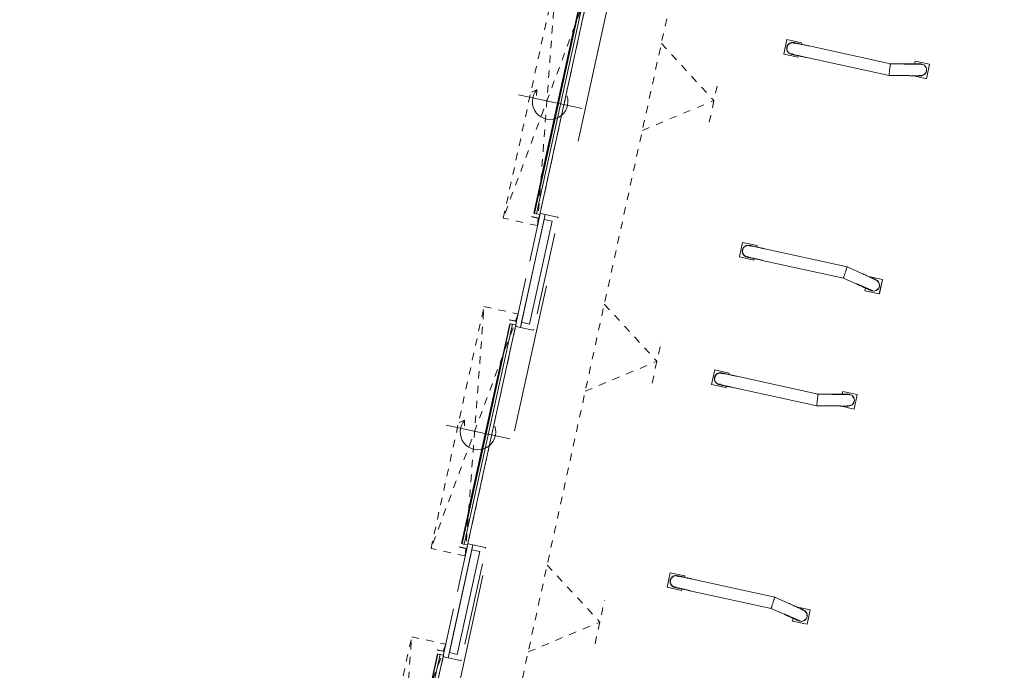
# Model space of a CAD drawing. Header units: metres. Extents: x 233012 to 233264, y 553571 to 554014.
# Tile 45 of 256: x 233163 to 233176, y 553709 to 553717. Entities that reach past the tile are written whole.
import ezdxf

# ---------------------------------------------------------------- set-up
doc = ezdxf.new("R2010")
doc.units = ezdxf.units.M
for name, pattern in [('Dash', [0.00635, 0.003175, -0.003175]), ('Hidden 2x', [0.0036, 0.0024, -0.0012]), ('NLCS-HIDDEN', [4, 2, -2])]:
    doc.linetypes.add(name, pattern=pattern)
for name, color, linetype, lineweight in [('A-N---NPP', 251, 'NLCS-HIDDEN', 9), ('A-NL$1_poort', 252, 'Continuous', 5), ('A-NL$1B_3D-modellen_algemeen', 252, 'Continuous', 5), ('A-NL$1B_3D-modellen_algemeen-drsn', 252, 'Continuous', 5), ('A-NL30_deursparing', 252, 'Continuous', 5)]:
    doc.layers.add(name, color=color, linetype=linetype, lineweight=lineweight)

# ---------------------------------------------------------------- blocks, each defined once
blk = doc.blocks.new('NLRS_31_DO_WB_overheaddeur OH1042P 1 raam_Assa Abloy_mie - overheaddeur OH1042P_Assa Abloy_bxh3000x3200-V86-01_Situatie')
at = {"layer": 'A-NL$1_poort', "linetype": 'Dash'}
for p, q in [((1.67, -0.125), (-1.67, -0.597)), ((-1.67, -0.125), (1.67, -0.597)), ((-1.67, -0.597), (-1.67, -0.125)), ((-1.67, -0.125), (1.67, -0.125)), ((1.67, -0.125), (1.67, -0.597)), ((1.67, -0.597), (-1.67, -0.597))]:
    blk.add_line(p, q, dxfattribs=at)
at = {"layer": 'A-NL$1B_3D-modellen_algemeen'}
for p, q in [((-1.5, -0.125), (-1.57, -0.125)), ((-1.57, -0.125), (-1.57, -0.225)), ((-1.568, -0.225), (-1.568, -0.127)), ((-1.568, -0.127), (-1.5, -0.127)), ((-1.518, -0.13), (-1.518, -0.127)), ((-1.518, -0.171), (-1.518, -0.13)), ((-1.5, -0.127), (-1.5, -0.125)), ((1.5, -0.127), (-1.5, -0.127)), ((1.57, -0.125), (1.5, -0.125)), ((1.5, -0.125), (1.5, -0.127)), ((1.5, -0.127), (1.568, -0.127)), ((1.518, -0.127), (1.518, -0.13)), ((1.518, -0.13), (1.518, -0.171)), ((1.568, -0.127), (1.568, -0.225)), ((1.57, -0.225), (1.57, -0.125)), ((-1.57, -0.225), (-1.568, -0.225)), ((-1.518, -0.183), (-1.518, -0.171)), ((-1.518, -0.171), (1.518, -0.171)), ((-1.518, -0.201), (-1.518, -0.183)), ((-1.518, -0.201), (1.518, -0.201)), ((-1.029, -0.215), (1.031, -0.215)), ((1.518, -0.171), (1.518, -0.183)), ((1.518, -0.183), (1.518, -0.201)), ((1.568, -0.225), (1.57, -0.225))]:
    blk.add_line(p, q, dxfattribs=at)
at = {"layer": 'A-NL30_deursparing'}
for p, q in [((0, 0.127), (0, -0.753)), ((-1.518, -0.201), (-1.518, -0.208)), ((1.518, -0.208), (-1.518, -0.208)), ((-1.518, -0.208), (-1.518, -0.209)), ((-1.518, -0.208), (1.518, -0.208)), ((-1.518, -0.209), (1.518, -0.209)), ((-0.195, -0.209), (-0.305, -0.209)), ((-0.305, -0.209), (-0.195, -0.209)), ((-0.195, -0.209), (-0.295, -0.209)), ((-0.295, -0.209), (-0.195, -0.209)), ((0.195, -0.209), (-0.195, -0.209)), ((0.195, -0.209), (0.295, -0.209)), ((0.295, -0.209), (0.195, -0.209)), ((0.195, -0.209), (0.305, -0.209)), ((0.305, -0.209), (0.195, -0.209)), ((1.518, -0.208), (1.518, -0.201)), ((1.518, -0.209), (1.518, -0.208)), ((-0.117, -0.525), (-0.043, -0.512)), ((-0.117, -0.525), (-0.071, -0.59))]:
    blk.add_line(p, q, dxfattribs=at)
blk.add_arc((0, -0.315), 0.24, 240.8736, 121.6175, dxfattribs=at)
blk = doc.blocks.new('NLRS_90_GM_LB_wieldwinger paar_gen_mie - wieldwinger paar_gen-V89-01_Situatie')
at = {"layer": 'A-NL$1B_3D-modellen_algemeen'}
for p, q in [((233172.551, 553712.711), (233172.508, 553712.515)), ((233172.746, 553712.668), (233172.551, 553712.711)), ((233172.644, 553712.669), (233172.644, 553712.669)), ((233172.742, 553712.647), (233172.746, 553712.668)), ((233172.746, 553712.668), (233172.742, 553712.647)), ((233172.746, 553712.668), (233172.746, 553712.668)), ((233173.946, 553712.384), (233172.851, 553712.624)), ((233172.508, 553712.515), (233172.703, 553712.473)), ((233172.61, 553712.514), (233172.61, 553712.514)), ((233172.703, 553712.473), (233172.707, 553712.489)), ((233172.704, 553712.473), (233172.703, 553712.473)), ((233172.707, 553712.489), (233172.704, 553712.473)), ((233172.817, 553712.469), (233173.928, 553712.226)), ((233174.135, 553712.383), (233173.946, 553712.384)), ((233174.278, 553712.421), (233174.271, 553712.386)), ((233174.474, 553712.378), (233174.278, 553712.421)), ((233174.431, 553712.183), (233174.474, 553712.378)), ((233174.474, 553712.378), (233174.431, 553712.183)), ((233174.474, 553712.378), (233174.474, 553712.378)), ((233173.928, 553712.226), (233174.134, 553712.224)), ((233174.241, 553712.224), (233174.431, 553712.183)), ((233174.431, 553712.183), (233174.431, 553712.183)), ((233171.952, 553709.975), (233171.91, 553709.78)), ((233172.148, 553709.933), (233171.952, 553709.975)), ((233172.046, 553709.934), (233172.046, 553709.934)), ((233172.143, 553709.912), (233172.148, 553709.933)), ((233172.148, 553709.933), (233172.143, 553709.912)), ((233172.148, 553709.933), (233172.148, 553709.933)), ((233171.91, 553709.78), (233172.105, 553709.737)), ((233172.012, 553709.779), (233172.012, 553709.779)), ((233173.364, 553709.646), (233172.252, 553709.889)), ((233172.105, 553709.737), (233172.109, 553709.758)), ((233172.11, 553709.758), (233172.105, 553709.737)), ((233172.105, 553709.737), (233172.105, 553709.737)), ((233172.218, 553709.733), (233173.313, 553709.494)), ((233173.551, 553709.561), (233173.364, 553709.646)), ((233173.838, 553709.475), (233173.649, 553709.516)), ((233173.313, 553709.494), (233173.486, 553709.416)), ((233173.796, 553709.279), (233173.838, 553709.475)), ((233173.839, 553709.475), (233173.796, 553709.279)), ((233173.838, 553709.475), (233173.839, 553709.475)), ((233173.609, 553709.362), (233173.6, 553709.322)), ((233173.6, 553709.322), (233173.796, 553709.279)), ((233173.796, 553709.279), (233173.796, 553709.279))]:
    blk.add_line(p, q, dxfattribs=at)
at = {"layer": 'A-NL$1B_3D-modellen_algemeen', "flags": 128}
for points in [[(233172.61, 553712.514), (233172.607, 553712.515), (233172.604, 553712.516), (233172.601, 553712.517), (233172.598, 553712.518), (233172.595, 553712.519), (233172.592, 553712.52), (233172.589, 553712.522), (233172.587, 553712.523), (233172.584, 553712.525), (233172.581, 553712.527), (233172.579, 553712.529), (233172.576, 553712.531), (233172.574, 553712.533), (233172.571, 553712.535), (233172.569, 553712.537), (233172.567, 553712.539), (233172.565, 553712.542), (233172.563, 553712.544), (233172.561, 553712.547), (233172.56, 553712.55), (233172.558, 553712.552), (233172.556, 553712.555), (233172.555, 553712.558), (233172.554, 553712.561), (233172.553, 553712.564), (233172.551, 553712.567), (233172.551, 553712.57), (233172.55, 553712.573), (233172.549, 553712.576), (233172.549, 553712.579), (233172.548, 553712.582), (233172.548, 553712.586), (233172.548, 553712.589), (233172.548, 553712.592), (233172.548, 553712.595), (233172.548, 553712.598), (233172.548, 553712.602), (233172.549, 553712.605), (233172.549, 553712.608), (233172.549, 553712.609)], [(233172.549, 553712.609), (233172.55, 553712.612), (233172.551, 553712.615), (233172.552, 553712.618), (233172.553, 553712.621), (233172.554, 553712.624), (233172.556, 553712.627), (233172.557, 553712.629), (233172.559, 553712.632), (233172.56, 553712.635), (233172.562, 553712.638), (233172.564, 553712.64), (233172.566, 553712.643), (233172.568, 553712.645), (233172.57, 553712.647), (233172.573, 553712.649), (233172.575, 553712.652), (233172.577, 553712.654), (233172.58, 553712.656), (233172.582, 553712.657), (233172.585, 553712.659), (233172.588, 553712.661), (233172.591, 553712.662), (233172.594, 553712.664), (233172.596, 553712.665), (233172.599, 553712.666), (233172.602, 553712.667), (233172.605, 553712.668), (233172.609, 553712.669), (233172.612, 553712.67), (233172.615, 553712.67), (233172.618, 553712.671), (233172.621, 553712.671), (233172.624, 553712.671), (233172.627, 553712.671), (233172.631, 553712.671), (233172.634, 553712.671), (233172.637, 553712.671), (233172.64, 553712.67), (233172.643, 553712.669), (233172.644, 553712.669)], [(233172.851, 553712.624), (233172.842, 553712.626), (233172.834, 553712.628), (233172.826, 553712.63), (233172.817, 553712.631), (233172.809, 553712.633), (233172.801, 553712.635), (233172.793, 553712.637), (233172.785, 553712.639), (233172.777, 553712.64), (233172.769, 553712.642), (233172.761, 553712.644), (233172.754, 553712.645), (233172.747, 553712.647), (233172.739, 553712.648), (233172.732, 553712.65), (233172.726, 553712.651), (233172.719, 553712.653), (233172.713, 553712.654), (233172.707, 553712.656), (233172.701, 553712.657), (233172.695, 553712.658), (233172.69, 553712.659), (233172.685, 553712.66), (233172.68, 553712.661), (233172.675, 553712.662), (233172.671, 553712.663), (233172.667, 553712.664), (233172.663, 553712.665), (233172.66, 553712.666), (233172.657, 553712.666), (233172.654, 553712.667), (233172.652, 553712.668), (233172.65, 553712.668), (233172.648, 553712.668), (233172.646, 553712.669), (233172.645, 553712.669), (233172.644, 553712.669)], [(233172.661, 553712.659), (233172.658, 553712.66), (233172.656, 553712.662), (233172.653, 553712.663), (233172.65, 553712.664), (233172.647, 553712.664), (233172.644, 553712.665)], [(233172.61, 553712.514), (233172.612, 553712.514), (233172.613, 553712.513), (233172.614, 553712.513), (233172.616, 553712.513), (233172.618, 553712.512), (233172.621, 553712.512), (233172.624, 553712.511), (233172.627, 553712.51), (233172.63, 553712.51), (233172.634, 553712.509), (233172.638, 553712.508), (233172.642, 553712.507), (233172.647, 553712.506), (233172.652, 553712.505), (233172.657, 553712.504), (233172.662, 553712.502), (233172.668, 553712.501), (233172.674, 553712.5), (233172.68, 553712.499), (233172.687, 553712.497), (233172.693, 553712.496), (233172.7, 553712.494), (233172.707, 553712.493), (233172.714, 553712.491), (233172.722, 553712.49), (233172.729, 553712.488), (233172.737, 553712.486), (233172.745, 553712.485), (233172.753, 553712.483), (233172.761, 553712.481), (233172.769, 553712.479), (233172.777, 553712.477), (233172.785, 553712.476), (233172.794, 553712.474), (233172.802, 553712.472), (233172.81, 553712.47), (233172.817, 553712.469)], [(233172.611, 553712.518), (233172.614, 553712.517), (233172.617, 553712.517), (233172.62, 553712.516), (233172.623, 553712.516), (233172.626, 553712.516), (233172.629, 553712.516)], [(233174.372, 553712.379), (233174.36, 553712.381), (233174.357, 553712.381), (233174.355, 553712.381), (233174.354, 553712.381), (233174.352, 553712.381), (233174.349, 553712.381), (233174.347, 553712.381), (233174.344, 553712.381), (233174.341, 553712.382), (233174.337, 553712.382), (233174.333, 553712.382), (233174.329, 553712.382), (233174.325, 553712.382), (233174.32, 553712.382), (233174.316, 553712.382), (233174.31, 553712.382), (233174.305, 553712.382), (233174.299, 553712.382), (233174.293, 553712.382), (233174.287, 553712.382), (233174.281, 553712.382), (233174.274, 553712.382), (233174.267, 553712.382), (233174.26, 553712.382), (233174.253, 553712.382), (233174.245, 553712.383), (233174.237, 553712.383), (233174.23, 553712.383), (233174.222, 553712.383), (233174.214, 553712.383), (233174.205, 553712.383), (233174.197, 553712.383), (233174.189, 553712.383), (233174.18, 553712.383), (233174.172, 553712.383), (233174.163, 553712.383), (233174.155, 553712.383), (233174.146, 553712.383), (233174.137, 553712.383), (233174.135, 553712.383)], [(233174.371, 553712.375), (233174.36, 553712.377), (233174.357, 553712.377), (233174.355, 553712.377), (233174.353, 553712.377), (233174.351, 553712.377), (233174.349, 553712.377), (233174.347, 553712.377), (233174.344, 553712.377), (233174.341, 553712.378), (233174.337, 553712.378), (233174.333, 553712.378), (233174.329, 553712.378), (233174.325, 553712.378), (233174.32, 553712.378), (233174.315, 553712.378), (233174.31, 553712.378), (233174.305, 553712.378), (233174.299, 553712.378), (233174.293, 553712.378), (233174.287, 553712.378), (233174.28, 553712.378), (233174.274, 553712.378), (233174.267, 553712.378), (233174.26, 553712.378), (233174.253, 553712.378), (233174.245, 553712.379), (233174.237, 553712.379), (233174.23, 553712.379), (233174.222, 553712.379), (233174.214, 553712.379), (233174.205, 553712.379), (233174.197, 553712.379), (233174.189, 553712.379), (233174.18, 553712.379), (233174.172, 553712.379), (233174.163, 553712.379), (233174.155, 553712.379), (233174.146, 553712.379), (233174.137, 553712.379), (233174.135, 553712.379)], [(233174.35, 553712.222), (233174.348, 553712.222), (233174.347, 553712.222), (233174.345, 553712.222), (233174.343, 553712.222), (233174.34, 553712.222), (233174.337, 553712.223), (233174.333, 553712.223), (233174.33, 553712.223), (233174.326, 553712.223), (233174.321, 553712.223), (233174.317, 553712.223), (233174.312, 553712.223), (233174.306, 553712.223), (233174.301, 553712.223), (233174.295, 553712.223), (233174.289, 553712.223), (233174.283, 553712.223), (233174.276, 553712.223), (233174.27, 553712.223), (233174.263, 553712.223), (233174.256, 553712.223), (233174.248, 553712.223), (233174.241, 553712.224), (233174.233, 553712.224), (233174.225, 553712.224), (233174.217, 553712.224), (233174.209, 553712.224), (233174.201, 553712.224), (233174.193, 553712.224), (233174.184, 553712.224), (233174.176, 553712.224), (233174.167, 553712.224), (233174.159, 553712.224), (233174.15, 553712.224), (233174.142, 553712.224), (233174.134, 553712.224)], [(233174.339, 553712.228), (233174.349, 553712.226), (233174.35, 553712.226)], [(233171.951, 553709.873), (233171.952, 553709.876), (233171.952, 553709.879), (233171.953, 553709.883), (233171.955, 553709.885), (233171.956, 553709.888), (233171.957, 553709.891), (233171.959, 553709.894), (233171.96, 553709.897), (233171.962, 553709.9), (233171.964, 553709.902), (233171.965, 553709.905), (233171.967, 553709.907), (233171.97, 553709.91), (233171.972, 553709.912), (233171.974, 553709.914), (233171.976, 553709.916), (233171.979, 553709.918), (233171.981, 553709.92), (233171.984, 553709.922), (233171.987, 553709.924), (233171.989, 553709.926), (233171.992, 553709.927), (233171.995, 553709.928), (233171.998, 553709.93), (233172.001, 553709.931), (233172.004, 553709.932), (233172.007, 553709.933), (233172.01, 553709.934), (233172.013, 553709.934), (233172.016, 553709.935), (233172.019, 553709.935), (233172.023, 553709.936), (233172.026, 553709.936), (233172.029, 553709.936), (233172.032, 553709.936), (233172.035, 553709.936), (233172.038, 553709.935), (233172.042, 553709.935), (233172.045, 553709.934), (233172.046, 553709.934)], [(233172.062, 553709.924), (233172.06, 553709.925), (233172.057, 553709.926), (233172.054, 553709.927), (233172.051, 553709.928), (233172.048, 553709.929), (233172.045, 553709.93)], [(233172.252, 553709.889), (233172.244, 553709.891), (233172.235, 553709.892), (233172.227, 553709.894), (233172.219, 553709.896), (233172.21, 553709.898), (233172.202, 553709.9), (233172.194, 553709.901), (233172.186, 553709.903), (233172.178, 553709.905), (233172.17, 553709.907), (233172.163, 553709.908), (233172.155, 553709.91), (233172.148, 553709.912), (233172.141, 553709.913), (233172.134, 553709.915), (233172.127, 553709.916), (233172.121, 553709.918), (233172.114, 553709.919), (233172.108, 553709.92), (233172.102, 553709.922), (233172.097, 553709.923), (233172.091, 553709.924), (233172.086, 553709.925), (233172.081, 553709.926), (233172.077, 553709.927), (233172.072, 553709.928), (233172.068, 553709.929), (233172.065, 553709.93), (233172.061, 553709.931), (233172.058, 553709.931), (233172.056, 553709.932), (233172.053, 553709.932), (233172.051, 553709.933), (233172.049, 553709.933), (233172.048, 553709.933), (233172.047, 553709.934), (233172.046, 553709.934)], [(233172.012, 553709.779), (233172.008, 553709.779), (233172.005, 553709.78), (233172.002, 553709.781), (233171.999, 553709.782), (233171.996, 553709.784), (233171.994, 553709.785), (233171.991, 553709.786), (233171.988, 553709.788), (233171.985, 553709.79), (233171.983, 553709.791), (233171.98, 553709.793), (233171.978, 553709.795), (233171.975, 553709.797), (233171.973, 553709.8), (233171.971, 553709.802), (233171.969, 553709.804), (233171.966, 553709.807), (233171.965, 553709.809), (233171.963, 553709.812), (233171.961, 553709.814), (233171.959, 553709.817), (233171.958, 553709.82), (233171.956, 553709.823), (233171.955, 553709.826), (233171.954, 553709.829), (233171.953, 553709.832), (233171.952, 553709.835), (233171.951, 553709.838), (233171.951, 553709.841), (233171.95, 553709.844), (233171.95, 553709.847), (233171.949, 553709.85), (233171.949, 553709.854), (233171.949, 553709.857), (233171.949, 553709.86), (233171.949, 553709.863), (233171.95, 553709.866), (233171.95, 553709.869), (233171.951, 553709.872), (233171.951, 553709.873)], [(233172.012, 553709.783), (233172.015, 553709.782), (233172.018, 553709.782), (233172.021, 553709.781), (233172.024, 553709.781), (233172.027, 553709.781), (233172.03, 553709.781)], [(233172.012, 553709.779), (233172.013, 553709.778), (233172.014, 553709.778), (233172.016, 553709.778), (233172.018, 553709.777), (233172.02, 553709.777), (233172.022, 553709.776), (233172.025, 553709.776), (233172.028, 553709.775), (233172.032, 553709.774), (233172.035, 553709.773), (233172.039, 553709.773), (233172.044, 553709.772), (233172.048, 553709.771), (233172.053, 553709.77), (233172.058, 553709.768), (233172.064, 553709.767), (233172.07, 553709.766), (233172.076, 553709.765), (233172.082, 553709.763), (233172.088, 553709.762), (233172.095, 553709.76), (233172.102, 553709.759), (233172.109, 553709.757), (233172.116, 553709.756), (233172.123, 553709.754), (233172.131, 553709.753), (233172.138, 553709.751), (233172.146, 553709.749), (233172.154, 553709.748), (233172.162, 553709.746), (233172.17, 553709.744), (233172.178, 553709.742), (233172.187, 553709.74), (233172.195, 553709.739), (233172.203, 553709.737), (233172.212, 553709.735), (233172.218, 553709.733)], [(233173.748, 553709.472), (233173.747, 553709.473), (233173.745, 553709.474), (233173.744, 553709.474), (233173.741, 553709.475), (233173.739, 553709.476), (233173.736, 553709.478), (233173.733, 553709.479), (233173.73, 553709.48), (233173.726, 553709.482), (233173.722, 553709.484), (233173.718, 553709.486), (233173.713, 553709.488), (233173.708, 553709.49), (233173.703, 553709.492), (233173.698, 553709.495), (233173.693, 553709.497), (233173.687, 553709.5), (233173.681, 553709.502), (233173.675, 553709.505), (233173.668, 553709.508), (233173.662, 553709.511), (233173.655, 553709.514), (233173.648, 553709.517), (233173.641, 553709.52), (233173.634, 553709.523), (233173.627, 553709.526), (233173.62, 553709.53), (233173.612, 553709.533), (233173.605, 553709.537), (233173.597, 553709.54), (233173.589, 553709.543), (233173.582, 553709.547), (233173.574, 553709.55), (233173.566, 553709.554), (233173.558, 553709.558), (233173.551, 553709.561)], [(233173.702, 553709.321), (233173.691, 553709.324), (233173.689, 553709.325), (233173.687, 553709.326), (233173.685, 553709.326), (233173.683, 553709.327), (233173.681, 553709.328), (233173.679, 553709.329), (233173.676, 553709.33), (233173.673, 553709.332), (233173.67, 553709.333), (233173.667, 553709.334), (233173.663, 553709.336), (233173.659, 553709.338), (233173.655, 553709.34), (233173.65, 553709.342), (233173.646, 553709.344), (233173.641, 553709.346), (233173.635, 553709.348), (233173.63, 553709.351), (233173.624, 553709.353), (233173.618, 553709.356), (233173.612, 553709.359), (233173.606, 553709.362), (233173.599, 553709.365), (233173.593, 553709.367), (233173.586, 553709.371), (233173.579, 553709.374), (233173.572, 553709.377), (233173.565, 553709.38), (233173.557, 553709.383), (233173.55, 553709.387), (233173.542, 553709.39), (233173.535, 553709.394), (233173.527, 553709.397), (233173.519, 553709.401), (233173.511, 553709.404), (233173.504, 553709.408), (233173.496, 553709.411), (233173.488, 553709.415), (233173.486, 553709.416)], [(233173.703, 553709.325), (233173.693, 553709.328), (233173.69, 553709.329), (233173.688, 553709.329), (233173.687, 553709.33), (233173.685, 553709.331), (233173.683, 553709.332), (233173.68, 553709.333), (233173.678, 553709.334), (233173.675, 553709.335), (233173.672, 553709.337), (233173.668, 553709.338), (233173.665, 553709.34), (233173.661, 553709.342), (233173.656, 553709.343), (233173.652, 553709.345), (233173.647, 553709.348), (233173.642, 553709.35), (233173.637, 553709.352), (233173.632, 553709.355), (233173.626, 553709.357), (233173.62, 553709.36), (233173.614, 553709.362), (233173.608, 553709.365), (233173.601, 553709.368), (233173.594, 553709.371), (233173.588, 553709.374), (233173.581, 553709.377), (233173.574, 553709.381), (233173.566, 553709.384), (233173.559, 553709.387), (233173.552, 553709.39), (233173.544, 553709.394), (233173.536, 553709.397), (233173.529, 553709.401), (233173.521, 553709.404), (233173.513, 553709.408), (233173.505, 553709.411), (233173.497, 553709.415), (233173.489, 553709.419), (233173.487, 553709.419)], [(233173.736, 553709.472), (233173.745, 553709.469), (233173.747, 553709.469)]]:
    blk.add_lwpolyline(points, dxfattribs=at)
at = {"layer": 'A-NL$1B_3D-modellen_algemeen'}
for centre, major_axis, start_param, end_param in [((233172.627, 553712.592), (0.017, 0.0777), 1.570798, 3.403394), ((233172.627, 553712.592), (0.017, 0.0777), 6.030656, 7.853984), ((233172.627, 553712.592), (0.0161, 0.0738), 1.570795, 1.832594), ((233172.627, 553712.592), (0.0161, 0.0738), 1.308999, 1.570799), ((233172.627, 553712.592), (0.0161, 0.0738), 2.094394, 2.356193), ((233172.627, 553712.592), (0.0161, 0.0738), 0.785397, 1.134944), ((233172.627, 553712.592), (0.0161, 0.0738), 6.053212, 6.926239), ((233172.627, 553712.592), (0.0161, 0.0738), 3.239434, 3.340114), ((233174.355, 553712.302), (0.017, 0.0777), 3.089233, 4.921829), ((233174.355, 553712.302), (0.017, 0.0777), 4.921829, 6.754425), ((233174.355, 553712.302), (0.0161, 0.0738), 6.230822, 6.403254), ((233174.355, 553712.302), (0.0161, 0.0738), 5.28317, 5.707226), ((233174.355, 553712.302), (0.0161, 0.0738), 3.089233, 3.991763), ((233174.355, 553712.302), (0.0161, 0.0738), 4.136432, 4.278615), ((233174.355, 553712.302), (0.0161, 0.0738), 4.451291, 4.570217), ((233172.029, 553709.856), (0.017, 0.0777), 6.021387, 7.853983), ((233172.029, 553709.856), (0.0161, 0.0738), 0.785394, 1.047193), ((233172.029, 553709.856), (0.0161, 0.0738), 6.084664, 6.185344), ((233172.029, 553709.856), (0.017, 0.0777), 1.570793, 3.394121), ((233172.029, 553709.856), (0.0161, 0.0738), 1.570795, 1.832595), ((233172.029, 553709.856), (0.0161, 0.0738), 1.308995, 1.570794), ((233172.029, 553709.856), (0.0161, 0.0738), 2.006645, 2.356192), ((233172.029, 553709.856), (0.0161, 0.0738), 2.498538, 3.371565), ((233173.719, 553709.398), (0.017, 0.0777), 4.502946, 6.335542), ((233173.719, 553709.398), (0.0161, 0.0738), 5.433015, 6.335545), ((233173.719, 553709.398), (0.0161, 0.0738), 5.146163, 5.288346), ((233173.719, 553709.398), (0.0161, 0.0738), 4.854559, 4.973485), ((233173.719, 553709.398), (0.017, 0.0777), 2.670353, 4.502948), ((233173.719, 553709.398), (0.0161, 0.0738), 3.021522, 3.193954), ((233173.719, 553709.398), (0.0161, 0.0738), 3.717551, 4.141607)]:
    blk.add_ellipse(centre, major_axis=major_axis, ratio=0.9998, start_param=start_param, end_param=end_param, dxfattribs=at)
for points, knots in [([(233173.946, 553712.384), (233173.946, 553712.384), (233173.945, 553712.383), (233173.944, 553712.375), (233173.942, 553712.362), (233173.94, 553712.345), (233173.938, 553712.326), (233173.935, 553712.305), (233173.933, 553712.285), (233173.931, 553712.265), (233173.929, 553712.248), (233173.928, 553712.236), (233173.928, 553712.227), (233173.928, 553712.226), (233173.928, 553712.226)], [0.0013236, 0.0013236, 0.0013236, 0.0013236, 0.0833333, 0.1666667, 0.25, 0.3333333, 0.4166667, 0.5, 0.5833333, 0.6666667, 0.75, 0.8333333, 0.9166667, 1, 1, 1, 1]), ([(233173.364, 553709.646), (233173.363, 553709.646), (233173.363, 553709.644), (233173.36, 553709.636), (233173.355, 553709.624), (233173.35, 553709.608), (233173.343, 553709.59), (233173.337, 553709.57), (233173.33, 553709.55), (233173.324, 553709.532), (233173.319, 553709.516), (233173.316, 553709.503), (233173.313, 553709.496), (233173.313, 553709.494), (233173.313, 553709.494)], [0, 0, 0, 0, 0.0833333, 0.1666667, 0.25, 0.3333333, 0.4166667, 0.5, 0.5833333, 0.6666667, 0.75, 0.8333333, 0.9166667, 0.9986764, 0.9986764, 0.9986764, 0.9986764])]:
    blk.add_open_spline(points, degree=3, knots=knots, dxfattribs=at)
blk = doc.blocks.new('NLRS_90_GM_LB_wieldwinger paar_gen_mie - wieldwinger paar_gen-V90-01_Situatie')
at = {"layer": 'A-NL$1B_3D-modellen_algemeen'}
for p, q in [((233173.526, 553717.165), (233173.483, 553716.97)), ((233173.721, 553717.123), (233173.526, 553717.165)), ((233173.619, 553717.124), (233173.619, 553717.124)), ((233173.716, 553717.102), (233173.721, 553717.123)), ((233173.721, 553717.122), (233173.717, 553717.102)), ((233173.721, 553717.123), (233173.721, 553717.122)), ((233174.921, 553716.839), (233173.826, 553717.079)), ((233173.483, 553716.97), (233173.678, 553716.927)), ((233173.585, 553716.969), (233173.585, 553716.969)), ((233173.678, 553716.927), (233173.683, 553716.948)), ((233173.683, 553716.948), (233173.678, 553716.927)), ((233173.678, 553716.927), (233173.678, 553716.927)), ((233173.792, 553716.923), (233174.903, 553716.68)), ((233175.11, 553716.838), (233174.921, 553716.839)), ((233175.253, 553716.875), (233175.245, 553716.836)), ((233175.449, 553716.833), (233175.253, 553716.875)), ((233175.406, 553716.637), (233175.449, 553716.833)), ((233175.449, 553716.832), (233175.406, 553716.637)), ((233175.449, 553716.833), (233175.449, 553716.832)), ((233174.903, 553716.68), (233175.109, 553716.679)), ((233175.216, 553716.679), (233175.406, 553716.637)), ((233175.406, 553716.637), (233175.406, 553716.637)), ((233172.927, 553714.43), (233172.884, 553714.235)), ((233173.122, 553714.387), (233172.927, 553714.43)), ((233173.02, 553714.389), (233173.02, 553714.389)), ((233173.118, 553714.367), (233173.122, 553714.387)), ((233173.123, 553714.387), (233173.118, 553714.367)), ((233173.122, 553714.387), (233173.123, 553714.387)), ((233174.338, 553714.1), (233173.227, 553714.343)), ((233172.884, 553714.235), (233173.08, 553714.192)), ((233172.986, 553714.233), (233172.986, 553714.233)), ((233173.08, 553714.192), (233173.084, 553714.213)), ((233173.084, 553714.213), (233173.08, 553714.192)), ((233173.08, 553714.192), (233173.08, 553714.192)), ((233173.193, 553714.188), (233174.288, 553713.948)), ((233174.526, 553714.015), (233174.338, 553714.1)), ((233174.288, 553713.948), (233174.46, 553713.87)), ((233174.813, 553713.929), (233174.623, 553713.971)), ((233174.77, 553713.734), (233174.813, 553713.929)), ((233174.813, 553713.929), (233174.771, 553713.734)), ((233174.813, 553713.929), (233174.813, 553713.929)), ((233174.584, 553713.816), (233174.575, 553713.777)), ((233174.575, 553713.777), (233174.77, 553713.734)), ((233174.771, 553713.734), (233174.77, 553713.734))]:
    blk.add_line(p, q, dxfattribs=at)
at = {"layer": 'A-NL$1B_3D-modellen_algemeen', "flags": 128}
for points in [[(233173.524, 553717.063), (233173.525, 553717.066), (233173.526, 553717.069), (233173.527, 553717.072), (233173.528, 553717.075), (233173.529, 553717.078), (233173.53, 553717.081), (233173.532, 553717.084), (233173.533, 553717.087), (233173.535, 553717.089), (233173.537, 553717.092), (233173.539, 553717.095), (233173.541, 553717.097), (233173.543, 553717.1), (233173.545, 553717.102), (233173.547, 553717.104), (233173.55, 553717.106), (233173.552, 553717.108), (233173.555, 553717.11), (233173.557, 553717.112), (233173.56, 553717.114), (233173.563, 553717.115), (233173.565, 553717.117), (233173.568, 553717.118), (233173.571, 553717.12), (233173.574, 553717.121), (233173.577, 553717.122), (233173.58, 553717.123), (233173.583, 553717.124), (233173.586, 553717.124), (233173.59, 553717.125), (233173.593, 553717.125), (233173.596, 553717.125), (233173.599, 553717.126), (233173.602, 553717.126), (233173.605, 553717.126), (233173.609, 553717.125), (233173.612, 553717.125), (233173.615, 553717.125), (233173.618, 553717.124), (233173.619, 553717.124)], [(233173.826, 553717.079), (233173.817, 553717.08), (233173.809, 553717.082), (233173.8, 553717.084), (233173.792, 553717.086), (233173.784, 553717.088), (233173.776, 553717.09), (233173.767, 553717.091), (233173.759, 553717.093), (233173.752, 553717.095), (233173.744, 553717.097), (233173.736, 553717.098), (233173.729, 553717.1), (233173.721, 553717.101), (233173.714, 553717.103), (233173.707, 553717.105), (233173.7, 553717.106), (233173.694, 553717.107), (233173.688, 553717.109), (233173.681, 553717.11), (233173.676, 553717.111), (233173.67, 553717.113), (233173.665, 553717.114), (233173.659, 553717.115), (233173.655, 553717.116), (233173.65, 553717.117), (233173.646, 553717.118), (233173.642, 553717.119), (233173.638, 553717.12), (233173.635, 553717.12), (233173.632, 553717.121), (233173.629, 553717.122), (233173.627, 553717.122), (233173.624, 553717.123), (233173.623, 553717.123), (233173.621, 553717.123), (233173.62, 553717.124), (233173.619, 553717.124)], [(233173.636, 553717.114), (233173.633, 553717.115), (233173.63, 553717.116), (233173.627, 553717.117), (233173.625, 553717.118), (233173.622, 553717.119), (233173.619, 553717.12)], [(233173.585, 553716.969), (233173.582, 553716.969), (233173.579, 553716.97), (233173.576, 553716.971), (233173.573, 553716.972), (233173.57, 553716.973), (233173.567, 553716.975), (233173.564, 553716.976), (233173.561, 553716.978), (233173.559, 553716.98), (233173.556, 553716.981), (233173.553, 553716.983), (233173.551, 553716.985), (233173.549, 553716.987), (233173.546, 553716.989), (233173.544, 553716.992), (233173.542, 553716.994), (233173.54, 553716.997), (233173.538, 553716.999), (233173.536, 553717.002), (233173.534, 553717.004), (233173.533, 553717.007), (233173.531, 553717.01), (233173.53, 553717.013), (233173.528, 553717.016), (233173.527, 553717.019), (233173.526, 553717.022), (233173.525, 553717.025), (233173.525, 553717.028), (233173.524, 553717.031), (233173.523, 553717.034), (233173.523, 553717.037), (233173.523, 553717.04), (233173.522, 553717.043), (233173.522, 553717.047), (233173.522, 553717.05), (233173.523, 553717.053), (233173.523, 553717.056), (233173.523, 553717.059), (233173.524, 553717.062), (233173.524, 553717.063)], [(233173.585, 553716.969), (233173.586, 553716.968), (233173.588, 553716.968), (233173.589, 553716.968), (233173.591, 553716.967), (233173.593, 553716.967), (233173.596, 553716.966), (233173.598, 553716.966), (233173.602, 553716.965), (233173.605, 553716.964), (233173.609, 553716.963), (233173.613, 553716.962), (233173.617, 553716.961), (233173.622, 553716.96), (233173.627, 553716.959), (233173.632, 553716.958), (233173.637, 553716.957), (233173.643, 553716.956), (233173.649, 553716.955), (233173.655, 553716.953), (233173.661, 553716.952), (233173.668, 553716.95), (233173.675, 553716.949), (233173.682, 553716.947), (233173.689, 553716.946), (233173.696, 553716.944), (233173.704, 553716.942), (233173.712, 553716.941), (233173.719, 553716.939), (233173.727, 553716.937), (233173.735, 553716.936), (233173.743, 553716.934), (233173.752, 553716.932), (233173.76, 553716.93), (233173.768, 553716.928), (233173.777, 553716.927), (233173.785, 553716.925), (233173.792, 553716.923)], [(233173.586, 553716.972), (233173.589, 553716.972), (233173.592, 553716.971), (233173.595, 553716.971), (233173.598, 553716.971), (233173.601, 553716.971), (233173.604, 553716.971)], [(233175.346, 553716.834), (233175.335, 553716.836), (233175.332, 553716.836), (233175.33, 553716.836), (233175.328, 553716.836), (233175.326, 553716.836), (233175.324, 553716.836), (233175.321, 553716.836), (233175.319, 553716.836), (233175.315, 553716.836), (233175.312, 553716.836), (233175.308, 553716.836), (233175.304, 553716.836), (233175.3, 553716.836), (233175.295, 553716.836), (233175.29, 553716.836), (233175.285, 553716.836), (233175.28, 553716.837), (233175.274, 553716.837), (233175.268, 553716.837), (233175.262, 553716.837), (233175.255, 553716.837), (233175.249, 553716.837), (233175.242, 553716.837), (233175.235, 553716.837), (233175.227, 553716.837), (233175.22, 553716.837), (233175.212, 553716.837), (233175.204, 553716.837), (233175.197, 553716.837), (233175.188, 553716.837), (233175.18, 553716.837), (233175.172, 553716.837), (233175.164, 553716.838), (233175.155, 553716.838), (233175.147, 553716.838), (233175.138, 553716.838), (233175.129, 553716.838), (233175.121, 553716.838), (233175.112, 553716.838), (233175.11, 553716.838)], [(233175.346, 553716.83), (233175.335, 553716.832), (233175.332, 553716.832), (233175.33, 553716.832), (233175.328, 553716.832), (233175.326, 553716.832), (233175.324, 553716.832), (233175.321, 553716.832), (233175.319, 553716.832), (233175.315, 553716.832), (233175.312, 553716.832), (233175.308, 553716.832), (233175.304, 553716.832), (233175.3, 553716.832), (233175.295, 553716.832), (233175.29, 553716.832), (233175.285, 553716.832), (233175.28, 553716.833), (233175.274, 553716.833), (233175.268, 553716.833), (233175.262, 553716.833), (233175.255, 553716.833), (233175.249, 553716.833), (233175.242, 553716.833), (233175.235, 553716.833), (233175.227, 553716.833), (233175.22, 553716.833), (233175.212, 553716.833), (233175.204, 553716.833), (233175.196, 553716.833), (233175.188, 553716.833), (233175.18, 553716.833), (233175.172, 553716.833), (233175.164, 553716.834), (233175.155, 553716.834), (233175.147, 553716.834), (233175.138, 553716.834), (233175.129, 553716.834), (233175.121, 553716.834), (233175.112, 553716.834), (233175.11, 553716.834)], [(233175.325, 553716.677), (233175.323, 553716.677), (233175.322, 553716.677), (233175.32, 553716.677), (233175.317, 553716.677), (233175.315, 553716.677), (233175.312, 553716.677), (233175.308, 553716.677), (233175.304, 553716.677), (233175.3, 553716.677), (233175.296, 553716.677), (233175.291, 553716.677), (233175.286, 553716.677), (233175.281, 553716.678), (233175.276, 553716.678), (233175.27, 553716.678), (233175.264, 553716.678), (233175.258, 553716.678), (233175.251, 553716.678), (233175.244, 553716.678), (233175.238, 553716.678), (233175.23, 553716.678), (233175.223, 553716.678), (233175.216, 553716.678), (233175.208, 553716.678), (233175.2, 553716.678), (233175.192, 553716.678), (233175.184, 553716.678), (233175.176, 553716.678), (233175.168, 553716.679), (233175.159, 553716.679), (233175.151, 553716.679), (233175.142, 553716.679), (233175.134, 553716.679), (233175.125, 553716.679), (233175.116, 553716.679), (233175.109, 553716.679)], [(233175.313, 553716.682), (233175.323, 553716.681), (233175.325, 553716.681)], [(233172.986, 553714.233), (233172.983, 553714.234), (233172.98, 553714.235), (233172.977, 553714.236), (233172.974, 553714.237), (233172.971, 553714.238), (233172.968, 553714.24), (233172.966, 553714.241), (233172.963, 553714.243), (233172.96, 553714.244), (233172.957, 553714.246), (233172.955, 553714.248), (233172.952, 553714.25), (233172.95, 553714.252), (233172.948, 553714.254), (233172.945, 553714.256), (233172.943, 553714.259), (233172.941, 553714.261), (233172.939, 553714.264), (233172.937, 553714.266), (233172.936, 553714.269), (233172.934, 553714.272), (233172.933, 553714.275), (233172.931, 553714.277), (233172.93, 553714.28), (233172.929, 553714.283), (233172.928, 553714.286), (233172.927, 553714.289), (233172.926, 553714.292), (233172.925, 553714.296), (233172.925, 553714.299), (233172.924, 553714.302), (233172.924, 553714.305), (233172.924, 553714.308), (233172.924, 553714.311), (233172.924, 553714.314), (233172.924, 553714.318), (233172.924, 553714.321), (233172.925, 553714.324), (233172.925, 553714.327), (233172.926, 553714.328)], [(233172.926, 553714.328), (233172.926, 553714.331), (233172.927, 553714.334), (233172.928, 553714.337), (233172.929, 553714.34), (233172.931, 553714.343), (233172.932, 553714.346), (233172.933, 553714.349), (233172.935, 553714.351), (233172.937, 553714.354)], [(233172.937, 553714.354), (233172.938, 553714.357), (233172.94, 553714.359), (233172.942, 553714.362), (233172.944, 553714.364), (233172.947, 553714.367), (233172.949, 553714.369), (233172.951, 553714.371), (233172.954, 553714.373), (233172.956, 553714.375), (233172.959, 553714.377), (233172.961, 553714.378), (233172.964, 553714.38), (233172.967, 553714.382), (233172.97, 553714.383), (233172.973, 553714.384), (233172.976, 553714.385), (233172.979, 553714.387), (233172.982, 553714.387), (233172.985, 553714.388), (233172.988, 553714.389), (233172.991, 553714.389), (233172.994, 553714.39), (233172.997, 553714.39), (233173, 553714.39), (233173.004, 553714.39), (233173.007, 553714.39), (233173.01, 553714.39), (233173.013, 553714.39), (233173.016, 553714.389), (233173.019, 553714.389), (233173.02, 553714.389)], [(233173.227, 553714.343), (233173.219, 553714.345), (233173.21, 553714.347), (233173.202, 553714.349), (233173.194, 553714.351), (233173.185, 553714.353), (233173.177, 553714.354), (233173.169, 553714.356), (233173.161, 553714.358), (233173.153, 553714.36), (233173.145, 553714.361), (233173.138, 553714.363), (233173.13, 553714.365), (233173.123, 553714.366), (233173.116, 553714.368), (233173.109, 553714.369), (233173.102, 553714.371), (233173.095, 553714.372), (233173.089, 553714.374), (233173.083, 553714.375), (233173.077, 553714.376), (233173.071, 553714.377), (233173.066, 553714.379), (233173.061, 553714.38), (233173.056, 553714.381), (233173.051, 553714.382), (233173.047, 553714.383), (233173.043, 553714.384), (233173.04, 553714.384), (233173.036, 553714.385), (233173.033, 553714.386), (233173.03, 553714.386), (233173.028, 553714.387), (233173.026, 553714.387), (233173.024, 553714.388), (233173.023, 553714.388), (233173.022, 553714.388), (233173.02, 553714.389)], [(233173.037, 553714.378), (233173.035, 553714.38), (233173.032, 553714.381), (233173.029, 553714.382), (233173.026, 553714.383), (233173.023, 553714.384), (233173.02, 553714.385)], [(233172.986, 553714.233), (233172.988, 553714.233), (233172.989, 553714.233), (233172.991, 553714.232), (233172.992, 553714.232), (233172.995, 553714.231), (233172.997, 553714.231), (233173, 553714.23), (233173.003, 553714.23), (233173.006, 553714.229), (233173.01, 553714.228), (233173.014, 553714.227), (233173.019, 553714.226), (233173.023, 553714.225), (233173.028, 553714.224), (233173.033, 553714.223), (233173.039, 553714.222), (233173.044, 553714.221), (233173.05, 553714.219), (233173.056, 553714.218), (233173.063, 553714.217), (233173.069, 553714.215), (233173.076, 553714.214), (233173.083, 553714.212), (233173.09, 553714.21), (233173.098, 553714.209), (233173.105, 553714.207), (233173.113, 553714.206), (233173.121, 553714.204), (233173.129, 553714.202), (233173.137, 553714.2), (233173.145, 553714.199), (233173.153, 553714.197), (233173.161, 553714.195), (233173.17, 553714.193), (233173.178, 553714.191), (233173.187, 553714.189), (233173.193, 553714.188)], [(233172.987, 553714.237), (233172.99, 553714.237), (233172.993, 553714.236), (233172.996, 553714.236), (233172.999, 553714.236), (233173.002, 553714.235), (233173.005, 553714.235)], [(233174.723, 553713.927), (233174.722, 553713.928), (233174.72, 553713.928), (233174.718, 553713.929), (233174.716, 553713.93), (233174.714, 553713.931), (233174.711, 553713.932), (233174.708, 553713.934), (233174.704, 553713.935), (233174.701, 553713.937), (233174.697, 553713.938), (233174.692, 553713.94), (233174.688, 553713.942), (233174.683, 553713.945), (233174.678, 553713.947), (233174.673, 553713.949), (233174.667, 553713.952), (233174.662, 553713.954), (233174.656, 553713.957), (233174.65, 553713.96), (233174.643, 553713.962), (233174.637, 553713.965), (233174.63, 553713.968), (233174.623, 553713.971), (233174.616, 553713.975), (233174.609, 553713.978), (233174.602, 553713.981), (233174.594, 553713.984), (233174.587, 553713.988), (233174.579, 553713.991), (233174.572, 553713.995), (233174.564, 553713.998), (233174.556, 553714.002), (233174.549, 553714.005), (233174.541, 553714.009), (233174.533, 553714.012), (233174.526, 553714.015)], [(233174.71, 553713.927), (233174.72, 553713.924), (233174.721, 553713.923)], [(233174.677, 553713.775), (233174.666, 553713.778), (233174.663, 553713.78), (233174.662, 553713.78), (233174.66, 553713.781), (233174.658, 553713.782), (233174.656, 553713.783), (233174.654, 553713.784), (233174.651, 553713.785), (233174.648, 553713.786), (233174.645, 553713.788), (233174.641, 553713.789), (233174.638, 553713.791), (233174.634, 553713.792), (233174.63, 553713.794), (233174.625, 553713.796), (233174.62, 553713.798), (233174.615, 553713.801), (233174.61, 553713.803), (233174.605, 553713.805), (233174.599, 553713.808), (233174.593, 553713.811), (233174.587, 553713.813), (233174.581, 553713.816), (233174.574, 553713.819), (233174.568, 553713.822), (233174.561, 553713.825), (233174.554, 553713.828), (233174.547, 553713.831), (233174.539, 553713.835), (233174.532, 553713.838), (233174.525, 553713.841), (233174.517, 553713.845), (233174.509, 553713.848), (233174.502, 553713.852), (233174.494, 553713.855), (233174.486, 553713.859), (233174.478, 553713.862), (233174.47, 553713.866), (233174.463, 553713.869), (233174.46, 553713.87)], [(233174.678, 553713.779), (233174.668, 553713.782), (233174.665, 553713.783), (233174.663, 553713.784), (233174.661, 553713.785), (233174.66, 553713.785), (233174.657, 553713.786), (233174.655, 553713.787), (233174.653, 553713.789), (233174.65, 553713.79), (233174.647, 553713.791), (233174.643, 553713.793), (233174.639, 553713.794), (233174.635, 553713.796), (233174.631, 553713.798), (233174.627, 553713.8), (233174.622, 553713.802), (233174.617, 553713.804), (233174.612, 553713.807), (233174.606, 553713.809), (233174.601, 553713.812), (233174.595, 553713.814), (233174.589, 553713.817), (233174.582, 553713.82), (233174.576, 553713.823), (233174.569, 553713.826), (233174.562, 553713.829), (233174.555, 553713.832), (233174.548, 553713.835), (233174.541, 553713.838), (233174.534, 553713.842), (233174.526, 553713.845), (233174.519, 553713.848), (233174.511, 553713.852), (233174.503, 553713.855), (233174.496, 553713.859), (233174.488, 553713.862), (233174.48, 553713.866), (233174.472, 553713.87), (233174.464, 553713.873), (233174.462, 553713.874)]]:
    blk.add_lwpolyline(points, dxfattribs=at)
at = {"layer": 'A-NL$1B_3D-modellen_algemeen'}
for centre, major_axis, start_param, end_param in [((233173.602, 553717.046), (0.017, 0.0777), 6.030651, 7.853979), ((233173.602, 553717.046), (0.0161, 0.0738), 1.308996, 1.570795), ((233173.602, 553717.046), (0.0161, 0.0738), 0.785394, 1.047194), ((233173.602, 553717.046), (0.0161, 0.0738), 6.05321, 6.926238), ((233173.602, 553717.046), (0.017, 0.0777), 1.570792, 3.403388), ((233173.602, 553717.046), (0.0161, 0.0738), 1.57079, 1.832589), ((233173.602, 553717.046), (0.0161, 0.0738), 2.094393, 2.356192), ((233173.602, 553717.046), (0.0161, 0.0738), 3.239431, 3.340112), ((233175.329, 553716.756), (0.017, 0.0777), 4.92183, 6.754425), ((233175.329, 553716.756), (0.0161, 0.0738), 6.230826, 6.403258), ((233175.329, 553716.756), (0.0161, 0.0738), 5.283175, 5.707231), ((233175.329, 553716.756), (0.017, 0.0777), 3.089237, 4.921832), ((233175.329, 553716.756), (0.0161, 0.0738), 3.089235, 3.958996), ((233175.329, 553716.756), (0.0161, 0.0738), 4.136433, 4.278615), ((233175.329, 553716.756), (0.0161, 0.0738), 4.451295, 4.570221), ((233173.003, 553714.311), (0.017, 0.0777), 1.570797, 3.394125), ((233173.003, 553714.311), (0.017, 0.0777), 6.021381, 7.853977), ((233173.003, 553714.311), (0.0161, 0.0738), 1.570797, 1.832596), ((233173.003, 553714.311), (0.0161, 0.0738), 1.308996, 1.570795), ((233173.003, 553714.311), (0.0161, 0.0738), 2.006648, 2.356195), ((233173.003, 553714.311), (0.0161, 0.0738), 0.785395, 1.047194), ((233173.003, 553714.311), (0.0161, 0.0738), 6.084658, 6.185338), ((233173.003, 553714.311), (0.0161, 0.0738), 2.498538, 3.371566), ((233174.694, 553713.853), (0.0161, 0.0738), 5.433014, 6.335544), ((233174.694, 553713.853), (0.017, 0.0777), 4.50295, 6.335545), ((233174.694, 553713.853), (0.017, 0.0777), 2.670359, 4.502955), ((233174.694, 553713.853), (0.0161, 0.0738), 3.021523, 3.193955), ((233174.694, 553713.853), (0.0161, 0.0738), 3.717547, 4.141604), ((233174.694, 553713.853), (0.0161, 0.0738), 5.146162, 5.288345), ((233174.694, 553713.853), (0.0161, 0.0738), 4.854559, 4.973485)]:
    blk.add_ellipse(centre, major_axis=major_axis, ratio=0.9998, start_param=start_param, end_param=end_param, dxfattribs=at)
for points, knots in [([(233174.921, 553716.839), (233174.92, 553716.839), (233174.92, 553716.837), (233174.919, 553716.829), (233174.917, 553716.817), (233174.915, 553716.8), (233174.913, 553716.781), (233174.91, 553716.76), (233174.908, 553716.739), (233174.906, 553716.72), (233174.904, 553716.703), (233174.903, 553716.69), (233174.903, 553716.682), (233174.903, 553716.68), (233174.903, 553716.68)], [0.0013236, 0.0013236, 0.0013236, 0.0013236, 0.0833333, 0.1666667, 0.25, 0.3333333, 0.4166667, 0.5, 0.5833333, 0.6666667, 0.75, 0.8333333, 0.9166667, 1, 1, 1, 1]), ([(233174.338, 553714.1), (233174.338, 553714.1), (233174.337, 553714.099), (233174.334, 553714.091), (233174.33, 553714.079), (233174.325, 553714.063), (233174.318, 553714.045), (233174.312, 553714.025), (233174.305, 553714.005), (233174.299, 553713.986), (233174.294, 553713.97), (233174.29, 553713.958), (233174.288, 553713.95), (233174.288, 553713.948), (233174.288, 553713.948)], [0, 0, 0, 0, 0.0833333, 0.1666667, 0.25, 0.3333333, 0.4166667, 0.5, 0.5833333, 0.6666667, 0.75, 0.8333333, 0.9166667, 0.9986764, 0.9986764, 0.9986764, 0.9986764])]:
    blk.add_open_spline(points, degree=3, knots=knots, dxfattribs=at)

msp = doc.modelspace()

# ---------------------------------------------------------------- linework, layer by layer
at = {"layer": 'A-N---NPP', "linetype": 'Hidden 2x'}
for p, q in [((233164.273, 553682.57), (233181.824, 553762.772)), ((233171.832, 553717.112), (233172.541, 553716.343)), ((233172.477, 553716.05), (233172.605, 553716.636)), ((233171.576, 553715.94), (233172.541, 553716.343)), ((233171.063, 553713.596), (233171.772, 553712.826)), ((233171.707, 553712.533), (233171.836, 553713.119)), ((233170.806, 553712.423), (233171.772, 553712.826)), ((233170.293, 553710.079), (233171.002, 553709.309)), ((233170.938, 553709.016), (233171.066, 553709.603)), ((233170.037, 553708.907), (233171.002, 553709.309))]:
    msp.add_line(p, q, dxfattribs=at)
at = {"layer": 'A-N---NPP', "flags": 128}
msp.add_lwpolyline([(233208.526, 553888.618), (233228.609, 553980.395), (233099.954, 554008.548), (233025.404, 553667.867), (233154.055, 553639.689), (233189.361, 553801.036), (233206.475, 553797.378), (233225.622, 553884.877)], close=True, dxfattribs=at)
at = {"layer": 'A-NL$1B_3D-modellen_algemeen-drsn'}
for p, q in [((233170.208, 553714.82), (233170.196, 553714.813)), ((233170.267, 553714.807), (233170.208, 553714.82)), ((233169.933, 553713.283), (233170.267, 553714.807)), ((233170.252, 553714.739), (233169.948, 553713.352)), ((233170.359, 553714.715), (233170.056, 553713.328)), ((233170.184, 553714.754), (233170.057, 553714.178)), ((233170.267, 553714.807), (233170.252, 553714.739)), ((233170.252, 553714.739), (233170.359, 553714.715)), ((233170.433, 553714.771), (233170.267, 553714.807)), ((233170.441, 553714.759), (233170.433, 553714.771)), ((233170.157, 553713.465), (233170.395, 553714.549)), ((233170.006, 553713.943), (233169.88, 553713.367)), ((233169.867, 553713.308), (233169.875, 553713.296)), ((233169.875, 553713.296), (233169.933, 553713.283)), ((233169.948, 553713.352), (233169.933, 553713.283)), ((233169.933, 553713.283), (233170.1, 553713.247)), ((233169.948, 553713.352), (233170.056, 553713.328)), ((233170.1, 553713.247), (233170.111, 553713.255)), ((233168.959, 553708.829), (233169.292, 553710.353)), ((233169.234, 553710.366), (233169.222, 553710.358)), ((233169.292, 553710.353), (233169.234, 553710.366)), ((233169.292, 553710.353), (233169.277, 553710.284)), ((233169.458, 553710.316), (233169.292, 553710.353)), ((233169.466, 553710.305), (233169.458, 553710.316)), ((233169.277, 553710.284), (233168.974, 553708.897)), ((233169.081, 553708.874), (233169.385, 553710.261)), ((233169.209, 553710.299), (233169.083, 553709.723)), ((233169.385, 553710.261), (233169.277, 553710.284)), ((233169.183, 553709.01), (233169.42, 553710.094)), ((233169.031, 553709.489), (233168.905, 553708.912)), ((233168.892, 553708.854), (233168.9, 553708.842)), ((233168.974, 553708.897), (233168.959, 553708.829)), ((233168.974, 553708.897), (233169.081, 553708.874)), ((233168.9, 553708.842), (233168.959, 553708.829)), ((233168.959, 553708.829), (233169.125, 553708.792)), ((233169.125, 553708.792), (233169.137, 553708.8))]:
    msp.add_line(p, q, dxfattribs=at)

# ---------------------------------------------------------------- block references
at = {"layer": 'A-NL$1B_3D-modellen_algemeen'}
for name in ['NLRS_90_GM_LB_wieldwinger paar_gen_mie - wieldwinger paar_gen-V90-01_Situatie', 'NLRS_90_GM_LB_wieldwinger paar_gen_mie - wieldwinger paar_gen-V89-01_Situatie']:
    msp.add_blockref(name, (0, 0), dxfattribs=at)
at = {"layer": 'A-NL30_deursparing', "rotation": 257.6567290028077}
for p in [(233170.641, 553716.261), (233169.667, 553711.806), (233168.692, 553707.352)]:
    msp.add_blockref('NLRS_31_DO_WB_overheaddeur OH1042P 1 raam_Assa Abloy_mie - overheaddeur OH1042P_Assa Abloy_bxh3000x3200-V86-01_Situatie', p, dxfattribs=at)

doc.saveas('drawing.dxf')
